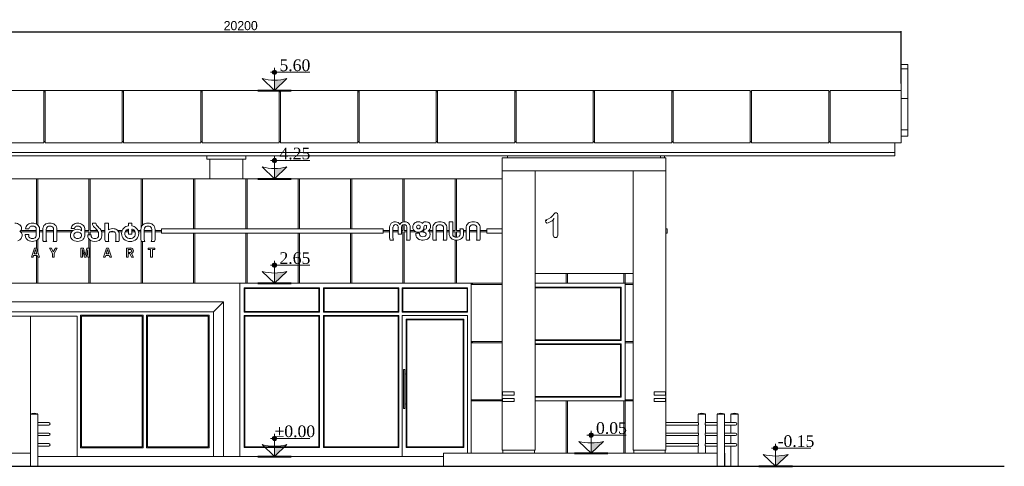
# Model space of a CAD drawing. Header units: feet. Extents: x 1858128 to 2044707, y 4638096 to 4671392.
# Tile 13 of 18: x 1967624 to 1982678, y 4655096 to 4661929. Entities that reach past the tile are written whole.
import ezdxf

# ---------------------------------------------------------------- set-up
doc = ezdxf.new("R2010")
doc.units = ezdxf.units.FT
doc.header["$MEASUREMENT"] = 0
doc.header["$PDMODE"] = 98
doc.header["$PDSIZE"] = 0.3
doc.dimstyles.new('ISO-25', dxfattribs={"dimscale": 7, "dimtxt": 20, "dimasz": 2.5, "dimexe": 1.25, "dimexo": 0.625, "dimgap": 3, "dimtad": 1, "dimdec": 0, "dimtxsty": 'Standard', "dimcen": 2.5, "dimadec": 0, "dimazin": 0, "dimtfac": 1, "dimtdec": 0, "dimtmove": 0, "dimatfit": 3, "dimfxl": 1.25, "dimarcsym": 0})

# ---------------------------------------------------------------- blocks, each defined once
blk = doc.blocks.new('*D5579')
at = {"color": 0, "lineweight": -2, "transparency": 16777216}
for p, q in [((1960903, 4660950), (1960903, 4661754)), ((1960920, 4661745), (1981085, 4661745)), ((1981103, 4660950), (1981103, 4661754))]:
    blk.add_line(p, q, dxfattribs=at)
at = {"color": 0, "lineweight": 0, "transparency": 16777216}
for points in [[(1960920, 4661748), (1960920, 4661742), (1960903, 4661745)], [(1981085, 4661748), (1981085, 4661742), (1981103, 4661745)]]:
    blk.add_solid(points, dxfattribs=at)
at = {"layer": 'Defpoints', "color": 0, "lineweight": 0, "transparency": 16777216}
for p in [(1981103, 4661745), (1960903, 4660946), (1981103, 4660946)]:
    blk.add_point(p, dxfattribs=at)
at = {"color": 0, "lineweight": 5, "transparency": 16777216, "insert": (1971003, 4661837), "char_height": 140, "attachment_point": 5}
blk.add_mtext('20200', dxfattribs=at)
blk = doc.blocks.new('A$Ced44f8aa')
at = {"color": 0, "linetype": 'Continuous', "lineweight": 0, "extrusion": (0, 1, 0)}
for p, q in [((-24484, -416), (-24384, -416)), ((-24484, -485), (-24384, -485)), ((-38774, -816), (-37594, -816)), ((-37594, -1616), (-37594, -816)), ((-37574, -816), (-37594, -816)), ((-37594, -836), (-37574, -836)), ((-37574, -816), (-36394, -816)), ((-37574, -816), (-37574, -1616)), ((-36394, -1616), (-36394, -816)), ((-36374, -816), (-36394, -816)), ((-36394, -836), (-36374, -836)), ((-36374, -816), (-35194, -816)), ((-36374, -816), (-36374, -1616)), ((-35194, -1616), (-35194, -816)), ((-35174, -816), (-35194, -816)), ((-35194, -836), (-35174, -836)), ((-33994, -816), (-35174, -816)), ((-35174, -816), (-35174, -1616)), ((-33994, -816), (-33994, -1616)), ((-33994, -816), (-33974, -816)), ((-33974, -836), (-33994, -836)), ((-32794, -816), (-33974, -816)), ((-33974, -1616), (-33974, -816)), ((-32794, -816), (-32794, -1616)), ((-32794, -816), (-32774, -816)), ((-32774, -836), (-32794, -836)), ((-31594, -816), (-32774, -816)), ((-32774, -1616), (-32774, -816)), ((-31594, -816), (-31594, -1616)), ((-31594, -816), (-31574, -816)), ((-31574, -836), (-31594, -836)), ((-30394, -816), (-31574, -816)), ((-31574, -1616), (-31574, -816)), ((-30394, -816), (-30394, -1616)), ((-30394, -816), (-30374, -816)), ((-30374, -836), (-30394, -836)), ((-29194, -816), (-30374, -816)), ((-30374, -1616), (-30374, -816)), ((-29194, -816), (-29194, -1616)), ((-29194, -816), (-29174, -816)), ((-29174, -836), (-29194, -836)), ((-27994, -816), (-29174, -816)), ((-29174, -1616), (-29174, -816)), ((-27994, -816), (-27994, -1616)), ((-27994, -816), (-27974, -816)), ((-27974, -836), (-27994, -836)), ((-26794, -816), (-27974, -816)), ((-27974, -1616), (-27974, -816)), ((-26794, -816), (-26794, -1616)), ((-26774, -836), (-26794, -836)), ((-25594, -816), (-26774, -816)), ((-26774, -1616), (-26774, -816)), ((-25594, -816), (-25594, -1616)), ((-25574, -836), (-25594, -836)), ((-25574, -1616), (-25574, -816)), ((-24484, -816), (-25574, -816)), ((-24484, -816), (-24484, -1616)), ((-24484, -936), (-24384, -936)), ((-24484, -1416), (-24384, -1416)), ((-37594, -1616), (-38774, -1616)), ((-37574, -1596), (-37594, -1596)), ((-36394, -1616), (-37574, -1616)), ((-36374, -1596), (-36394, -1596)), ((-35194, -1616), (-36374, -1616)), ((-35174, -1596), (-35194, -1596)), ((-33994, -1616), (-35174, -1616)), ((-33994, -1596), (-33974, -1596)), ((-33974, -1616), (-32794, -1616)), ((-32794, -1596), (-32774, -1596)), ((-32774, -1616), (-31594, -1616)), ((-31594, -1596), (-31574, -1596)), ((-31574, -1616), (-30394, -1616)), ((-30394, -1596), (-30374, -1596)), ((-30374, -1616), (-29194, -1616)), ((-29194, -1596), (-29174, -1596)), ((-29174, -1616), (-27994, -1616)), ((-27994, -1596), (-27974, -1596)), ((-27974, -1616), (-26794, -1616)), ((-26794, -1596), (-26774, -1596)), ((-26774, -1616), (-25594, -1616)), ((-25594, -1596), (-25574, -1596)), ((-25574, -1616), (-24484, -1616)), ((-24584, -1766), (-24584, -1616)), ((-24484, -1516), (-24384, -1516)), ((-24484, -1516), (-24384, -1516)), ((-44584, -1766), (-24584, -1766)), ((-24584, -1766), (-44584, -1766)), ((-24584, -1766), (-24584, -1816)), ((-44584, -1816), (-24584, -1816)), ((-35104, -1866), (-35104, -1816)), ((-35104, -1866), (-34504, -1866)), ((-35054, -2166), (-35054, -1866)), ((-34554, -2166), (-34554, -1866)), ((-34504, -1866), (-34504, -1816)), ((-30584, -1846), (-30584, -2046)), ((-30584, -1846), (-28084, -1846)), ((-30504, -1846), (-30504, -1816)), ((-28164, -1846), (-28164, -1816)), ((-28104, -1846), (-28104, -1816)), ((-28084, -1846), (-28084, -2046)), ((-30584, -2046), (-30584, -2466)), ((-30584, -2046), (-28084, -2046)), ((-30084, -2466), (-30084, -2046)), ((-28584, -2046), (-28584, -2466)), ((-28084, -2466), (-28084, -2046)), ((-38487, -2166), (-37707, -2166)), ((-37707, -2166), (-37687, -2166)), ((-37707, -2860), (-37707, -2166)), ((-37687, -2166), (-36907, -2166)), ((-37687, -2166), (-37687, -2873)), ((-36907, -2166), (-36887, -2166)), ((-36907, -2956), (-36907, -2166)), ((-36887, -2166), (-36107, -2166)), ((-36887, -2166), (-36887, -2956)), ((-36107, -2166), (-36087, -2166)), ((-36107, -2917), (-36107, -2166)), ((-36087, -2166), (-35307, -2166)), ((-36087, -2166), (-36087, -2878)), ((-35307, -2166), (-35287, -2166)), ((-35307, -2931), (-35307, -2166)), ((-35287, -2166), (-34507, -2166)), ((-35287, -2166), (-35287, -2931)), ((-34507, -2166), (-34487, -2166)), ((-34507, -2931), (-34507, -2166)), ((-34487, -2166), (-33707, -2166)), ((-34487, -2166), (-34487, -2931)), ((-33707, -2166), (-33687, -2166)), ((-33707, -2931), (-33707, -2166)), ((-33687, -2166), (-32907, -2166)), ((-33687, -2166), (-33687, -2931)), ((-32907, -2166), (-32887, -2166)), ((-32907, -2931), (-32907, -2166)), ((-32887, -2166), (-32107, -2166)), ((-32887, -2166), (-32887, -2931)), ((-32107, -2166), (-32087, -2166)), ((-32107, -2829), (-32107, -2166)), ((-32087, -2166), (-31307, -2166)), ((-32087, -2166), (-32087, -2825)), ((-31307, -2166), (-31287, -2166)), ((-31307, -2956), (-31307, -2166)), ((-31287, -2166), (-30584, -2166)), ((-31287, -2166), (-31287, -2956)), ((-30584, -2466), (-30584, -3616)), ((-30084, -3616), (-30084, -2466)), ((-28584, -2466), (-28584, -3616)), ((-28084, -2466), (-28084, -3616)), ((-36799, -2846), (-36850, -2846)), ((-36607, -2846), (-36659, -2846)), ((-36659, -2846), (-36659, -3094)), ((-36607, -2949), (-36607, -2846)), ((-36250, -2846), (-36301, -2846)), ((-36301, -2846), (-36301, -2889)), ((-36250, -2889), (-36250, -2846)), ((-31343, -2825), (-31395, -2825)), ((-31395, -2825), (-31395, -3020)), ((-31343, -3016), (-31343, -2825)), ((-29805, -2794), (-29805, -3031)), ((-29735, -3031), (-29735, -2718)), ((-37710, -2976), (-37957, -2976)), ((-37943, -2956), (-37710, -2956)), ((-37873, -2931), (-37873, -2934)), ((-37873, -2934), (-37822, -2934)), ((-37822, -2934), (-37822, -2931)), ((-37710, -2931), (-37710, -3039)), ((-37659, -3039), (-37659, -2930)), ((-37659, -2956), (-37610, -2956)), ((-37610, -2976), (-37659, -2976)), ((-37610, -2941), (-37610, -3094)), ((-37558, -3095), (-37558, -2941)), ((-37558, -2956), (-37444, -2956)), ((-37444, -2976), (-37558, -2976)), ((-37444, -2941), (-37444, -3095)), ((-37393, -3094), (-37393, -2941)), ((-37393, -2956), (-37143, -2956)), ((-37167, -2976), (-37393, -2976)), ((-37175, -2923), (-37175, -2926)), ((-37175, -2926), (-37124, -2926)), ((-37124, -2926), (-37124, -2923)), ((-37025, -2956), (-37020, -2956)), ((-37020, -2931), (-37020, -2961)), ((-36969, -3039), (-36969, -2930)), ((-36969, -2956), (-36907, -2956)), ((-36907, -2976), (-36969, -2976)), ((-36907, -3022), (-36907, -2976)), ((-36887, -2956), (-36776, -2956)), ((-36887, -2976), (-36887, -3022)), ((-36764, -2976), (-36887, -2976)), ((-36758, -3002), (-36758, -3033)), ((-36719, -2956), (-36659, -2956)), ((-36659, -2976), (-36711, -2976)), ((-36707, -3039), (-36707, -2997)), ((-36523, -2976), (-36577, -2976)), ((-36468, -2956), (-36394, -2956)), ((-36402, -2976), (-36452, -2976)), ((-36301, -2976), (-36351, -2976)), ((-36338, -2956), (-36301, -2956)), ((-36301, -2935), (-36301, -3015)), ((-36250, -3015), (-36250, -2935)), ((-36250, -2956), (-36211, -2956)), ((-36200, -2976), (-36250, -2976)), ((-36155, -2956), (-36109, -2956)), ((-36109, -2976), (-36148, -2976)), ((-36109, -2941), (-36109, -3094)), ((-36058, -3095), (-36058, -2941)), ((-36058, -2956), (-35944, -2956)), ((-35944, -2976), (-36058, -2976)), ((-35944, -2941), (-35944, -3095)), ((-35893, -3094), (-35893, -2941)), ((-35893, -2956), (-35793, -2956)), ((-35793, -2976), (-35893, -2976)), ((-32407, -2931), (-35793, -2931)), ((-35793, -3001), (-35793, -2931)), ((-35793, -3001), (-32407, -3001)), ((-35307, -3766), (-35307, -3001)), ((-35287, -3001), (-35287, -3766)), ((-34507, -3766), (-34507, -3001)), ((-34487, -3001), (-34487, -3766)), ((-33707, -3766), (-33707, -3001)), ((-33687, -3001), (-33687, -3766)), ((-32907, -3766), (-32907, -3001)), ((-32887, -3001), (-32887, -3766)), ((-32407, -2931), (-32407, -3001)), ((-32407, -2956), (-32307, -2956)), ((-32307, -2976), (-32407, -2976)), ((-32307, -2907), (-32307, -3073)), ((-32256, -3074), (-32256, -2907)), ((-32256, -2956), (-32174, -2956)), ((-32174, -2976), (-32256, -2976)), ((-32174, -2907), (-32174, -3015)), ((-32125, -3015), (-32125, -2907)), ((-32125, -2956), (-32107, -2956)), ((-32107, -2976), (-32125, -2976)), ((-32107, -2956), (-32107, -2874)), ((-32107, -3766), (-32107, -2976)), ((-32087, -2868), (-32087, -2956)), ((-32087, -2956), (-32043, -2956)), ((-32087, -2976), (-32087, -3766)), ((-32043, -2976), (-32087, -2976)), ((-32043, -2907), (-32043, -3074)), ((-31992, -3073), (-31992, -2907)), ((-31992, -2956), (-31936, -2956)), ((-31910, -2976), (-31992, -2976)), ((-31908, -2998), (-31908, -3005)), ((-31848, -2998), (-31908, -2998)), ((-31848, -3013), (-31848, -2998)), ((-31785, -2976), (-31826, -2976)), ((-31801, -2956), (-31785, -2956)), ((-31785, -2940), (-31785, -2986)), ((-31770, -2940), (-31785, -2940)), ((-31785, -2986), (-31773, -2986)), ((-31706, -2956), (-31648, -2956)), ((-31648, -2976), (-31701, -2976)), ((-31648, -2920), (-31648, -3073)), ((-31597, -3074), (-31597, -2920)), ((-31597, -2956), (-31483, -2956)), ((-31483, -2976), (-31597, -2976)), ((-31483, -2920), (-31483, -3074)), ((-31432, -3073), (-31432, -2920)), ((-31432, -2956), (-31395, -2956)), ((-31395, -2976), (-31432, -2976)), ((-31343, -2956), (-31307, -2956)), ((-31307, -2976), (-31343, -2976)), ((-31307, -3059), (-31307, -2976)), ((-31287, -2956), (-31229, -2956)), ((-31287, -2976), (-31287, -3061)), ((-31228, -2976), (-31287, -2976)), ((-31185, -2934), (-31235, -2934)), ((-31228, -2966), (-31228, -3016)), ((-31178, -2956), (-31138, -2956)), ((-31178, -3016), (-31178, -2966)), ((-31138, -2976), (-31178, -2976)), ((-31138, -2920), (-31138, -3073)), ((-31086, -3074), (-31086, -2920)), ((-31086, -2956), (-30972, -2956)), ((-30972, -2976), (-31086, -2976)), ((-30972, -2920), (-30972, -3074)), ((-30921, -3073), (-30921, -2920)), ((-30921, -2956), (-30821, -2956)), ((-30821, -2976), (-30921, -2976)), ((-30821, -2931), (-30821, -3001)), ((-30821, -2931), (-30584, -2931)), ((-30584, -3001), (-30821, -3001)), ((-28084, -2931), (-28064, -2931)), ((-28064, -3001), (-28084, -3001)), ((-28064, -3001), (-28064, -2931)), ((-37927, -3039), (-37927, -3022)), ((-37825, -3021), (-37877, -3021)), ((-37877, -3021), (-37877, -3039)), ((-37825, -3039), (-37825, -3021)), ((-37707, -3226), (-37707, -3110)), ((-37687, -3095), (-37687, -3285)), ((-37602, -3126), (-37551, -3126)), ((-37452, -3126), (-37401, -3126)), ((-37186, -3025), (-37186, -3039)), ((-37135, -3039), (-37135, -3025)), ((-37020, -3025), (-37020, -3039)), ((-36923, -3022), (-36923, -3039)), ((-36872, -3022), (-36923, -3022)), ((-36907, -3226), (-36907, -3086)), ((-36887, -3105), (-36887, -3766)), ((-36872, -3033), (-36872, -3022)), ((-36651, -3126), (-36599, -3126)), ((-36607, -3095), (-36607, -3021)), ((-36499, -3126), (-36448, -3126)), ((-36492, -3021), (-36492, -3095)), ((-36442, -3095), (-36442, -3015)), ((-36301, -3015), (-36250, -3015)), ((-36107, -3766), (-36107, -3112)), ((-36101, -3126), (-36050, -3126)), ((-36087, -3126), (-36087, -3766)), ((-35952, -3126), (-35901, -3126)), ((-32299, -3105), (-32248, -3105)), ((-32174, -3015), (-32125, -3015)), ((-32051, -3105), (-32000, -3105)), ((-31640, -3105), (-31589, -3105)), ((-31491, -3105), (-31440, -3105)), ((-31307, -3766), (-31307, -3104)), ((-31287, -3105), (-31287, -3766)), ((-31130, -3105), (-31079, -3105)), ((-30980, -3105), (-30929, -3105)), ((-37739, -3226), (-37785, -3366)), ((-37722, -3250), (-37743, -3316)), ((-37706, -3226), (-37739, -3226)), ((-37702, -3316), (-37722, -3250)), ((-37707, -3316), (-37707, -3302)), ((-37660, -3366), (-37706, -3226)), ((-37479, -3226), (-37508, -3226)), ((-37508, -3226), (-37460, -3311)), ((-37449, -3283), (-37479, -3226)), ((-37460, -3311), (-37460, -3366)), ((-37418, -3226), (-37449, -3283)), ((-37437, -3311), (-37390, -3226)), ((-37437, -3366), (-37437, -3311)), ((-37390, -3226), (-37418, -3226)), ((-36987, -3226), (-37027, -3226)), ((-37027, -3226), (-37027, -3366)), ((-37001, -3366), (-37001, -3250)), ((-37001, -3250), (-36974, -3366)), ((-36961, -3340), (-36987, -3226)), ((-36935, -3226), (-36961, -3340)), ((-36948, -3366), (-36921, -3250)), ((-36895, -3226), (-36935, -3226)), ((-36921, -3250), (-36921, -3366)), ((-36895, -3366), (-36895, -3226)), ((-36637, -3226), (-36684, -3366)), ((-36641, -3316), (-36621, -3250)), ((-36605, -3226), (-36637, -3226)), ((-36621, -3250), (-36601, -3316)), ((-36558, -3366), (-36605, -3226)), ((-36265, -3226), (-36331, -3226)), ((-36331, -3226), (-36331, -3366)), ((-36305, -3250), (-36305, -3292)), ((-36305, -3366), (-36305, -3312)), ((-36305, -3312), (-36280, -3312)), ((-36280, -3312), (-36252, -3366)), ((-36221, -3366), (-36254, -3309)), ((-35895, -3226), (-36000, -3226)), ((-36000, -3226), (-36000, -3250)), ((-36000, -3250), (-35961, -3250)), ((-35961, -3250), (-35961, -3366)), ((-35934, -3250), (-35895, -3250)), ((-35934, -3366), (-35934, -3250)), ((-35895, -3250), (-35895, -3226)), ((-37785, -3366), (-37758, -3366)), ((-37758, -3366), (-37750, -3340)), ((-37750, -3340), (-37695, -3340)), ((-37743, -3316), (-37702, -3316)), ((-37707, -3766), (-37707, -3340)), ((-37695, -3340), (-37687, -3366)), ((-37687, -3366), (-37660, -3366)), ((-37687, -3366), (-37687, -3766)), ((-37460, -3366), (-37437, -3366)), ((-37027, -3366), (-37001, -3366)), ((-36974, -3366), (-36948, -3366)), ((-36921, -3366), (-36895, -3366)), ((-36907, -3766), (-36907, -3366)), ((-36684, -3366), (-36656, -3366)), ((-36656, -3366), (-36648, -3340)), ((-36648, -3340), (-36594, -3340)), ((-36601, -3316), (-36641, -3316)), ((-36594, -3340), (-36586, -3366)), ((-36586, -3366), (-36558, -3366)), ((-36331, -3366), (-36305, -3366)), ((-36252, -3366), (-36221, -3366)), ((-35961, -3366), (-35934, -3366)), ((-30584, -3466), (-30584, -5426)), ((-30084, -6316), (-30084, -3466)), ((-28584, -3466), (-28584, -6316)), ((-28084, -3466), (-28084, -5426)), ((-30084, -3616), (-28584, -3616)), ((-29607, -3766), (-29607, -3616)), ((-29587, -3616), (-29587, -3766)), ((-28727, -3766), (-28727, -3616)), ((-28707, -3616), (-28707, -3766)), ((-38487, -3766), (-37707, -3766)), ((-37687, -3766), (-37707, -3766)), ((-37687, -3766), (-36907, -3766)), ((-36887, -3766), (-36907, -3766)), ((-36887, -3766), (-36107, -3766)), ((-36087, -3766), (-36107, -3766)), ((-36087, -3766), (-35307, -3766)), ((-35287, -3766), (-35307, -3766)), ((-35287, -3766), (-34507, -3766)), ((-34599, -6416), (-34599, -3766)), ((-34529, -3836), (-34529, -4206)), ((-33377, -3836), (-34529, -3836)), ((-34519, -4196), (-34519, -3846)), ((-34519, -3846), (-33387, -3846)), ((-34487, -3766), (-34507, -3766)), ((-34487, -3766), (-33707, -3766)), ((-33687, -3766), (-33707, -3766)), ((-33687, -3766), (-32907, -3766)), ((-33387, -3846), (-33387, -4196)), ((-33377, -4206), (-33377, -3836)), ((-32164, -3836), (-33317, -3836)), ((-33317, -3836), (-33317, -4206)), ((-33307, -3846), (-32174, -3846)), ((-33307, -4196), (-33307, -3846)), ((-32887, -3766), (-32907, -3766)), ((-32887, -3766), (-32107, -3766)), ((-32174, -3846), (-32174, -4196)), ((-32164, -4206), (-32164, -3836)), ((-31114, -3836), (-32114, -3836)), ((-32114, -3836), (-32114, -4206)), ((-32087, -3766), (-32107, -3766)), ((-32104, -4196), (-32104, -3846)), ((-32104, -3846), (-31124, -3846)), ((-32087, -3766), (-31307, -3766)), ((-31287, -3766), (-31307, -3766)), ((-31287, -3766), (-30584, -3766)), ((-31124, -3846), (-31124, -4196)), ((-31114, -4206), (-31114, -3836)), ((-31059, -3786), (-31059, -3766)), ((-30584, -3786), (-31059, -3786)), ((-31059, -3786), (-31059, -4656)), ((-31044, -3766), (-31044, -3786)), ((-31039, -3766), (-31039, -3786)), ((-30084, -3766), (-29607, -3766)), ((-30084, -3826), (-28767, -3826)), ((-28777, -3836), (-30084, -3836)), ((-29587, -3766), (-29607, -3766)), ((-29587, -3766), (-28727, -3766)), ((-28777, -4631), (-28777, -3836)), ((-28767, -3826), (-28767, -4641)), ((-28707, -3766), (-28727, -3766)), ((-28707, -3766), (-28584, -3766)), ((-28707, -3786), (-28707, -3766)), ((-28584, -3786), (-28707, -3786)), ((-28707, -3786), (-28707, -4656)), ((-38584, -4051), (-34849, -4051)), ((-34849, -4051), (-34999, -4201)), ((-34849, -6416), (-34849, -4051)), ((-38584, -4201), (-34999, -4201)), ((-34999, -6416), (-34999, -4201)), ((-34529, -4206), (-33377, -4206)), ((-33387, -4196), (-34519, -4196)), ((-33317, -4206), (-32164, -4206)), ((-32174, -4196), (-33307, -4196)), ((-32114, -4206), (-31114, -4206)), ((-31124, -4196), (-32104, -4196)), ((-38514, -4266), (-37084, -4266)), ((-37799, -6366), (-37799, -4266)), ((-37799, -4266), (-37799, -6366)), ((-37084, -6416), (-37084, -4266)), ((-37034, -4251), (-37034, -6281)), ((-36074, -4251), (-37034, -4251)), ((-37019, -6266), (-37019, -4266)), ((-37019, -4266), (-36089, -4266)), ((-36089, -6266), (-36089, -4266)), ((-36074, -6281), (-36074, -4251)), ((-36024, -6281), (-36024, -4251)), ((-35064, -4251), (-36024, -4251)), ((-36009, -6266), (-36009, -4266)), ((-36009, -4266), (-35079, -4266)), ((-35079, -6266), (-35079, -4266)), ((-35064, -6281), (-35064, -4251)), ((-33377, -4256), (-34529, -4256)), ((-34529, -4256), (-34529, -6276)), ((-34519, -4266), (-33387, -4266)), ((-34519, -6266), (-34519, -4266)), ((-33387, -4266), (-33387, -6266)), ((-33377, -6276), (-33377, -4256)), ((-32164, -4256), (-33317, -4256)), ((-33317, -4256), (-33317, -6276)), ((-33307, -6266), (-33307, -4266)), ((-33307, -4266), (-32174, -4266)), ((-32174, -4266), (-32174, -6266)), ((-32164, -6276), (-32164, -4256)), ((-31114, -4256), (-32114, -4256)), ((-32114, -4256), (-32114, -6416)), ((-31174, -4316), (-32054, -4316)), ((-32054, -4316), (-32054, -6276)), ((-32044, -6266), (-32044, -4326)), ((-32044, -4326), (-31184, -4326)), ((-31184, -4326), (-31184, -6266)), ((-31174, -6276), (-31174, -4316)), ((-31114, -4256), (-31114, -6366)), ((-31059, -4676), (-31059, -4656)), ((-31059, -4656), (-30584, -4656)), ((-31044, -4656), (-31044, -4676)), ((-31039, -4676), (-31039, -4656)), ((-30084, -4631), (-28777, -4631)), ((-28767, -4641), (-30084, -4641)), ((-28707, -4656), (-28584, -4656)), ((-28707, -4676), (-28707, -4656)), ((-30584, -4676), (-31059, -4676)), ((-31059, -4676), (-31059, -5546)), ((-30084, -4691), (-28767, -4691)), ((-28777, -4701), (-30084, -4701)), ((-28777, -5496), (-28777, -4701)), ((-28767, -4691), (-28767, -5506)), ((-28584, -4676), (-28707, -4676)), ((-28707, -4676), (-28707, -5546)), ((-32094, -5083), (-32094, -5682)), ((-32075, -5082), (-32093, -5082)), ((-32074, -5083), (-32074, -5682)), ((-31059, -5566), (-31059, -5546)), ((-31059, -5546), (-30584, -5546)), ((-30584, -5566), (-31059, -5566)), ((-31059, -5566), (-31059, -6366)), ((-31044, -5546), (-31044, -5566)), ((-31039, -5566), (-31039, -5546)), ((-30584, -5426), (-30404, -5426)), ((-30584, -5476), (-30584, -5426)), ((-30404, -5476), (-30584, -5476)), ((-30584, -5476), (-30584, -5526)), ((-30584, -5526), (-30404, -5526)), ((-30584, -5576), (-30584, -5526)), ((-30579, -5426), (-30579, -5476)), ((-30579, -5526), (-30579, -5576)), ((-30404, -5476), (-30404, -5426)), ((-30404, -5526), (-30404, -5576)), ((-30084, -5496), (-28777, -5496)), ((-28767, -5506), (-30084, -5506)), ((-29607, -5566), (-30084, -5566)), ((-29607, -6366), (-29607, -5566)), ((-29607, -5566), (-29587, -5566)), ((-29587, -5566), (-29587, -6366)), ((-28727, -5566), (-29587, -5566)), ((-28727, -6366), (-28727, -5566)), ((-28727, -5566), (-28707, -5566)), ((-28707, -5546), (-28584, -5546)), ((-28707, -5566), (-28707, -5546)), ((-28584, -5566), (-28707, -5566)), ((-28707, -5566), (-28707, -6366)), ((-28264, -5476), (-28264, -5426)), ((-28264, -5426), (-28084, -5426)), ((-28084, -5476), (-28264, -5476)), ((-28264, -5576), (-28264, -5526)), ((-28264, -5526), (-28084, -5526)), ((-28089, -5426), (-28089, -5476)), ((-28089, -5526), (-28089, -5576)), ((-28084, -5426), (-28084, -5476)), ((-28084, -5476), (-28084, -5526)), ((-28084, -5526), (-28084, -5576)), ((-32075, -5682), (-32093, -5682)), ((-30404, -5576), (-30584, -5576)), ((-30584, -5576), (-30584, -6316)), ((-28084, -5576), (-28264, -5576)), ((-28084, -5576), (-28084, -6316)), ((-37798, -5763), (-37688, -5763)), ((-37798, -5763), (-37798, -5764)), ((-37798, -5764), (-37688, -5764)), ((-37798, -5766), (-37782, -5766)), ((-37798, -5766), (-37798, -6561)), ((-37795, -5764), (-37795, -5766)), ((-37782, -5766), (-37688, -5766)), ((-37691, -5764), (-37691, -5766)), ((-37688, -5763), (-37688, -5764)), ((-37688, -5766), (-37688, -6561)), ((-27589, -5763), (-27479, -5763)), ((-27589, -5763), (-27589, -5764)), ((-27589, -5764), (-27479, -5764)), ((-27573, -5766), (-27589, -5766)), ((-27589, -5766), (-27589, -5896)), ((-27586, -5764), (-27586, -5766)), ((-27479, -5766), (-27573, -5766)), ((-27482, -5764), (-27482, -5766)), ((-27479, -5763), (-27479, -5764)), ((-27479, -5766), (-27479, -5896)), ((-27298, -5763), (-27188, -5763)), ((-27298, -5763), (-27298, -5764)), ((-27298, -5764), (-27188, -5764)), ((-27298, -5766), (-27282, -5766)), ((-27298, -5766), (-27298, -6561)), ((-27295, -5764), (-27295, -5766)), ((-27282, -5766), (-27188, -5766)), ((-27191, -5764), (-27191, -5766)), ((-27188, -5763), (-27188, -5764)), ((-27188, -5766), (-27188, -6561)), ((-27034, -5763), (-27089, -5763)), ((-27089, -5764), (-27089, -5763)), ((-27034, -5764), (-27089, -5764)), ((-27089, -5766), (-26979, -5766)), ((-27089, -5896), (-27089, -5766)), ((-27086, -5766), (-27086, -5764)), ((-26979, -5763), (-27034, -5763)), ((-26979, -5764), (-27034, -5764)), ((-26982, -5766), (-26982, -5764)), ((-26979, -5764), (-26979, -5763)), ((-26979, -6561), (-26979, -5766)), ((-37519, -5896), (-37688, -5896)), ((-37688, -5936), (-37519, -5936)), ((-27589, -5896), (-28084, -5896)), ((-27589, -5936), (-28084, -5936)), ((-27589, -5936), (-27589, -6056)), ((-27298, -5896), (-27479, -5896)), ((-27479, -5935), (-27479, -6056)), ((-27479, -5936), (-27298, -5936)), ((-27019, -5896), (-27188, -5896)), ((-27188, -5936), (-27019, -5936)), ((-27089, -6056), (-27089, -5936)), ((-37519, -6056), (-37688, -6056)), ((-37688, -6096), (-37519, -6096)), ((-27589, -6056), (-28084, -6056)), ((-27589, -6096), (-28084, -6096)), ((-27589, -6096), (-27589, -6216)), ((-27298, -6056), (-27479, -6056)), ((-27479, -6095), (-27479, -6216)), ((-27479, -6096), (-27298, -6096)), ((-27019, -6056), (-27188, -6056)), ((-27188, -6096), (-27019, -6096)), ((-27089, -6216), (-27089, -6096)), ((-37519, -6216), (-37688, -6216)), ((-37688, -6256), (-37519, -6256)), ((-37034, -6281), (-36074, -6281)), ((-36089, -6266), (-37019, -6266)), ((-36024, -6281), (-35064, -6281)), ((-35079, -6266), (-36009, -6266)), ((-34529, -6276), (-33377, -6276)), ((-33387, -6266), (-34519, -6266)), ((-33317, -6276), (-32164, -6276)), ((-32174, -6266), (-33307, -6266)), ((-32054, -6276), (-31174, -6276)), ((-31184, -6266), (-32044, -6266)), ((-30584, -6316), (-30084, -6316)), ((-30574, -6366), (-30574, -6316)), ((-30094, -6366), (-30094, -6316)), ((-28584, -6316), (-28084, -6316)), ((-28574, -6366), (-28574, -6316)), ((-28094, -6366), (-28094, -6316)), ((-27589, -6216), (-28084, -6216)), ((-27589, -6256), (-28084, -6256)), ((-27589, -6256), (-27589, -6366)), ((-27298, -6216), (-27479, -6216)), ((-27479, -6255), (-27479, -6366)), ((-27479, -6256), (-27298, -6256)), ((-27019, -6216), (-27188, -6216)), ((-27188, -6256), (-27019, -6256)), ((-27089, -6561), (-27089, -6256)), ((-37798, -6366), (-38284, -6366)), ((-37684, -6366), (-37688, -6366)), ((-37684, -6561), (-37684, -6366)), ((-37684, -6416), (-31484, -6416)), ((-30884, -6366), (-31484, -6366)), ((-31484, -6566), (-31484, -6366)), ((-30884, -6366), (-27784, -6366)), ((-27298, -6366), (-27784, -6366)), ((-27184, -6366), (-27188, -6366)), ((-27184, -6561), (-27184, -6366)), ((-37638, -6561), (-37848, -6561)), ((-37848, -6566), (-37848, -6561)), ((-37638, -6566), (-37638, -6561)), ((-27138, -6561), (-27348, -6561)), ((-27348, -6566), (-27348, -6561)), ((-27138, -6566), (-27138, -6561)), ((-27138, -6561), (-26929, -6561)), ((-26929, -6561), (-26929, -6566))]:
    blk.add_line(p, q, dxfattribs=at)
at = {"color": 0, "linetype": 'Continuous', "lineweight": 30, "extrusion": (0, 1, 0)}
blk.add_line((-22909, -6566), (-46259, -6566), dxfattribs=at)
at = {"color": 0, "linetype": 'Continuous', "lineweight": 0}
blk.add_lwpolyline([(-24384, -416), (-24484, -416), (-24484, -1516), (-24384, -1516)], close=True, dxfattribs=at)
at = {"color": 0, "linetype": 'Continuous', "lineweight": 0, "extrusion": (0, 0, -1)}
blk.add_circle((31867, -2904), 28.7, dxfattribs=at)
for centre, radius, start, end in [((30008, -2550), 264, 215, 248.647), ((36751, -2845), 48.2, 318.3959, 359.0027), ((37789, -2931), 33.6, 0, 48.5777), ((37769, -2953), 62.8, 48.5777, 90.8794), ((37766, -2961), 70.8, 88.074, 128.2173), ((37746, -2932), 35.8, 131.9819, 178.7567), ((37510, -2939), 48.6, 358.3168, 43.6773), ((37511, -2940), 48, 45.4377, 78.2024), ((37502, -2992), 101, 79.19, 90.4648), ((37501, -2992), 101, 89.5352, 100.81), ((37492, -2940), 48, 101.7976, 134.5623), ((37493, -2939), 48.6, 136.3227, 181.6832), ((37098, -3026), 36.9, 1.0711, 59.3577), ((37090, -2927), 33.6, 7.1748, 41.0625), ((37088, -3034), 49.4, 54.2411, 82.5529), ((37080, -2940), 50.1, 43.6695, 94.6971), ((37079, -3075), 91.1, 80.006, 99.994), ((37075, -2957), 67.6, 89.977, 129.3761), ((37069, -3043), 58.1, 96.4309, 122.7861), ((37054, -3024), 33.6, 117.7856, 182.2697), ((37052, -2931), 32.3, 127.3788, 180.4168), ((35639, -1849), 1541, 315.6071, 318.1715), ((36846, -3011), 88.7, 134.8879, 174.3791), ((36559, -3021), 48.1, 0, 57.3692), ((36550, -3035), 65.3, 57.3692, 122.6308), ((36541, -3022), 49.4, 122.6308, 178.7846), ((36287, -3002), 68.6, 356.8509, 42.5086), ((36275, -3004), 81, 320.5048, 359.0943), ((36291, -2997), 62.7, 41.6147, 80.688), ((36267, -3015), 81.8, 102.3003, 132.5188), ((36270, -3003), 75, 140.3685, 181.598), ((36276, -3006), 80.8, 178.8225, 217.1405), ((36009, -2939), 48.6, 358.3168, 43.6773), ((36011, -2940), 48, 45.4377, 78.2024), ((36002, -2992), 101, 79.19, 90.4648), ((36000, -2992), 101, 89.5352, 100.81), ((35991, -2940), 48, 101.7976, 134.5623), ((35993, -2939), 48.6, 136.3227, 181.6832), ((32219, -2906), 36.2, 358.5552, 66.081), ((32214, -2917), 48.5, 66.081, 113.919), ((32211, -2906), 37.3, 116.1779, 180.7798), ((32087, -2906), 37.3, 359.2202, 63.8221), ((32084, -2917), 48.5, 66.081, 113.919), ((32079, -2906), 36.2, 113.919, 181.4448), ((31758, -2901), 24.7, 359.3409, 49.665), ((31759, -2899), 22.2, 49.665, 122.9775), ((31773, -3012), 25.8, 90, 169.17), ((31771, -2910), 30, 181.3111, 268.6889), ((31795, -3016), 47.8, 169.17, 190.83), ((31755, -2893), 14.8, 122.9775, 178.6889), ((32123, -2902), 382, 178.6889, 181.3111), ((31548, -2918), 48.6, 358.3168, 43.6773), ((31550, -2919), 48, 45.4377, 78.2024), ((31541, -2971), 101, 79.19, 90.4648), ((31539, -2971), 101, 89.5352, 100.81), ((31530, -2919), 48, 101.7976, 134.5623), ((31531, -2918), 48.6, 136.3227, 181.6832), ((31331, -2971), 103, 158.5962, 177.2164), ((31038, -2918), 48.6, 358.3168, 43.6773), ((31039, -2919), 48, 45.4377, 78.2024), ((31030, -2971), 101, 79.19, 90.4648), ((31029, -2971), 101, 89.5352, 100.81), ((31020, -2919), 48, 101.7976, 134.5623), ((31021, -2918), 48.6, 136.3227, 181.6832), ((37789, -3038), 36.9, 300.6423, 358.9289), ((37779, -3030), 49.4, 277.4471, 305.7589), ((37769, -2989), 91.1, 260.006, 279.994), ((37760, -3021), 58.1, 237.2139, 263.5691), ((37744, -3040), 33.6, 177.7303, 242.2144), ((37495, -3095), 63.3, 330.9965, 0.0133), ((37508, -3095), 63.3, 179.9867, 209.0035), ((37098, -3038), 36.9, 300.6423, 358.9289), ((37088, -3030), 49.4, 277.4471, 305.7589), ((37079, -2989), 91.1, 260.006, 279.994), ((37069, -3021), 58.1, 237.2139, 263.5691), ((37054, -3040), 33.6, 177.7303, 242.2144), ((36811, -3030), 61, 327.2514, 357.2194), ((36834, -3044), 34, 288.0505, 327.2514), ((36815, -2987), 94.5, 251.9495, 288.0505), ((36797, -3042), 37.1, 215.1051, 251.9495), ((36810, -3033), 52.3, 180, 215.1051), ((36544, -3095), 63.3, 330.9965, 0.0133), ((36563, -3095), 71, 180, 205.6227), ((36276, -2998), 83.7, 268.4838, 316.6882), ((36274, -2994), 87.3, 224.0758, 270.0795), ((35995, -3095), 63.3, 330.9965, 0.0133), ((36007, -3095), 63.3, 179.9867, 209.0035), ((32192, -3074), 63.3, 330.9965, 0.0133), ((32106, -3074), 63.3, 179.9867, 209.0035), ((31808, -3013), 40.3, 307.927, 0.1959), ((31797, -2983), 71.1, 240.3333, 299.6667), ((31777, -3019), 29.1, 190.83, 240.3333), ((31534, -3074), 63.3, 330.9965, 0.0133), ((31546, -3074), 63.3, 179.9867, 209.0035), ((31301, -3016), 42, 310.9322, 359.9605), ((31293, -3004), 56.2, 280.2993, 309.7954), ((31287, -2959), 102, 260.8559, 279.1441), ((31279, -3003), 57.5, 231.0012, 261.0375), ((31275, -3012), 47.4, 183.9964, 227.4902), ((31023, -3074), 63.3, 330.9965, 0.0133), ((31036, -3074), 63.3, 179.9867, 209.0035), ((32093, -5083), 0.667, 0, 90), ((32075, -5083), 0.667, 90, 180), ((32084, -5149), 13.3, 360, 41.4096), ((32084, -5149), 13.3, 318.5904, 0), ((32084, -5149), 13.3, 138.5904, 221.4096), ((32093, -5682), 0.667, 270, 0), ((32075, -5682), 0.667, 180, 270), ((37743, -5939), 185, 72.7047, 107.2953), ((27534, -5939), 185, 72.7047, 107.2953), ((27243, -5939), 185, 72.7047, 107.2953), ((27034, -5939), 185, 72.7047, 107.2953), ((37519, -5916), 20, 90, 270), ((27019, -5916), 20, 90, 270), ((37519, -6076), 20, 90, 270), ((27019, -6076), 20, 90, 270), ((37519, -6236), 20, 90, 270), ((27019, -6236), 20, 90, 270)]:
    blk.add_arc(centre, radius, start, end, dxfattribs=at)
at = {"color": 0, "linetype": 'Continuous', "lineweight": 0}
for centre, radius, start, end in [((-29766, -2719), 30.6, 1.6041, 145), ((-38033, -2961), 115, 52.839, 91.6754), ((-37768, -2972), 127, 90.2522, 124.2627), ((-37768, -2980), 135, 56.7949, 90.2522), ((-37519, -2938), 90.7, 106.5035, 130.5704), ((-37502, -3018), 172, 89.8815, 104.4166), ((-37501, -3018), 172, 75.5834, 90.1185), ((-37484, -2938), 90.7, 49.4296, 73.4965), ((-37079, -2950), 104, 89.2956, 128.4558), ((-37077, -2980), 134, 55.8866, 90.4294), ((-36771, -2848), 79, 178.4099, 208.71), ((-36019, -2938), 90.7, 106.5035, 130.5704), ((-36001, -3018), 172, 89.8815, 104.4166), ((-36001, -3018), 172, 75.5834, 90.1185), ((-35984, -2938), 90.7, 49.4296, 73.4965), ((-32228, -2905), 78.8, 117.743, 181.4524), ((-32221, -2926), 101, 62.3417, 115.6282), ((-32199, -2883), 52.5, 20.1503, 62.3417), ((-32100, -2883), 52.5, 117.6583, 159.8497), ((-32078, -2926), 101, 64.3718, 117.6583), ((-32071, -2905), 78.8, 358.5476, 62.257), ((-31875, -2907), 79.7, 126.0263, 148.3455), ((-31871, -2912), 86.4, 102.5403, 126.0263), ((-31867, -2929), 104, 77.4597, 102.5403), ((-31859, -2890), 64.1, 39.4613, 77.4597), ((-31762, -2883), 57.9, 92.4207, 144.2168), ((-31758, -2970), 145, 78.0315, 92.4207), ((-31741, -2886), 58.6, 34.0996, 78.0315), ((-31764, -2896), 84.1, 329.1852, 30.8148), ((-31554, -2919), 93.6, 131.4001, 180.7368), ((-31557, -2917), 90.7, 106.5035, 130.5704), ((-31540, -2997), 172, 89.8815, 104.4166), ((-31539, -2997), 172, 75.5834, 90.1185), ((-31522, -2917), 90.7, 49.4296, 73.4965), ((-31525, -2919), 93.6, 359.2632, 48.5999), ((-31044, -2919), 93.6, 131.4001, 180.7368), ((-31047, -2917), 90.7, 106.5035, 130.5704), ((-31030, -2997), 172, 89.8815, 104.4166), ((-31029, -2997), 172, 75.5834, 90.1185), ((-31012, -2917), 90.7, 49.4296, 73.4965), ((-31015, -2919), 93.6, 359.2632, 48.5999), ((-29896, -2818), 27, 125.3832, 293.0118), ((-30011, -2547), 321, 293.0118, 309.8738), ((-38006, -2926), 71.2, 357.2908, 53.0387), ((-37986, -2928), 51.6, 298.4937, 358.6635), ((-37982, -3024), 54.9, 3.0184, 68.6406), ((-37796, -2932), 77.3, 123.8089, 179.2586), ((-37736, -2932), 77, 1.752, 56.7949), ((-37516, -2939), 93.6, 131.4001, 180.7368), ((-37487, -2939), 93.6, 359.2632, 48.5999), ((-37106, -3028), 80.5, 136.0395, 177.614), ((-37094, -2933), 81.4, 127.7801, 173.152), ((-37087, -3047), 107, 111.1082, 136.0395), ((-37082, -3048), 110, 66.9349, 113.0651), ((-37059, -2993), 50, 39.1359, 66.5787), ((-37048, -2933), 79.3, 2.3834, 54.144), ((-36772, -2849), 77.1, 208.9002, 223.5013), ((-35164, -1322), 2294, 223.5013, 225.1121), ((-36823, -3009), 117, 39.442, 44.3929), ((-36823, -3009), 117, 5.9324, 39.442), ((-36540, -3046), 118, 78.4462, 124.8217), ((-36536, -3028), 100, 48.0032, 78.4462), ((-36524, -3015), 81.7, 0, 48.0032), ((-36287, -3006), 118, 134.3667, 225.6333), ((-36289, -3004), 116, 95.9983, 134.3667), ((-36267, -3015), 128, 47.4812, 82.1579), ((-36260, -3007), 116, 314.3667, 47.4812), ((-36016, -2939), 93.6, 131.4001, 180.7368), ((-35987, -2939), 93.6, 359.2632, 48.5999), ((-31877, -2905), 77.4, 148.3455, 211.6545), ((-31875, -2904), 79.7, 211.6545, 258.6467), ((-31754, -3005), 154, 180, 193.3966), ((-31868, -2871), 113, 258.6467, 285.0338), ((-31857, -2913), 70.5, 285.0338, 312.3336), ((-31867, -2903), 84, 312.3336, 348.3617), ((-31867, -2903), 84, 348.3617, 0.6591), ((-31748, -2905), 65.7, 298.7209, 329.1852), ((-31741, -3009), 52.3, 18.7994, 62.4457), ((-31794, -3017), 105, 346.6826, 13.3174), ((-31249, -2966), 71.1, 0, 27.2667), ((-38032, -3008), 117, 291.1082, 314.4244), ((-38003, -3037), 76, 314.4244, 358.6642), ((-37796, -3036), 80.5, 182.386, 223.9605), ((-37777, -3017), 107, 223.9605, 248.8918), ((-37769, -2995), 130, 248.8918, 291.1082), ((-37764, -3008), 117, 291.1082, 314.4244), ((-37735, -3037), 76, 314.4244, 358.6642), ((-37534, -3092), 75.4, 181.6323, 206.5631), ((-37469, -3092), 75.4, 333.4369, 358.3677), ((-37106, -3036), 80.5, 182.386, 223.9605), ((-37087, -3017), 107, 223.9605, 248.8918), ((-37078, -2995), 130, 248.8918, 291.1082), ((-37073, -3008), 117, 291.1082, 314.4244), ((-37045, -3037), 76, 314.4244, 358.6642), ((-36841, -3037), 82.3, 181.9339, 240.8055), ((-36815, -2991), 135, 240.8055, 299.1945), ((-36790, -3036), 83.5, 299.1945, 357.403), ((-36592, -3094), 66.9, 180, 208.1954), ((-36523, -3096), 80.5, 338.6909, 1.0192), ((-36274, -2979), 147, 229.2132, 310.7868), ((-36034, -3092), 75.4, 181.6323, 206.5631), ((-35968, -3092), 75.4, 333.4369, 358.3677), ((-32231, -3071), 75.4, 181.6323, 206.5631), ((-32067, -3071), 75.4, 333.4369, 358.3677), ((-31820, -3015), 88, 197.3257, 251.0241), ((-31798, -2953), 153, 251.0241, 292.2074), ((-31773, -3015), 86.4, 292.2074, 329.9892), ((-31754, -3026), 63.8, 329.9892, 346.6826), ((-31573, -3071), 75.4, 181.6323, 206.5631), ((-31507, -3071), 75.4, 333.4369, 358.3677), ((-31299, -3010), 96.2, 185.8974, 219.5566), ((-31298, -3002), 102, 222.9621, 257.536), ((-31286, -2938), 167, 258.0221, 282.2436), ((-31273, -3003), 101, 282.6796, 317.7905), ((-31264, -3015), 86, 319.6655, 359.4855), ((-31062, -3071), 75.4, 181.6323, 206.5631), ((-30997, -3071), 75.4, 333.4369, 358.3677), ((-29770, -3031), 34.7, 180, 0), ((-36265, -3264), 38.5, 14.3807, 90), ((-36263, -3274), 36.3, 284.3807, 345.6193), ((-36282, -3269), 56.8, 345.6193, 14.3807), ((-32084, -5616), 13.3, 138.5904, 180), ((-32084, -5616), 13.3, 180, 221.4096), ((-32084, -5616), 13.3, 318.5904, 41.4096)]:
    blk.add_arc(centre, radius, start, end, dxfattribs=at)
for points, knots in [([(-29906, -2805), (-29906, -2805), (-29906, -2805), (-29907, -2804), (-29907, -2803), (-29908, -2802), (-29908, -2802), (-29909, -2800), (-29910, -2799), (-29910, -2798), (-29911, -2797), (-29911, -2796), (-29911, -2796), (-29911, -2796)], [-0.006869, -0.006869, -0.006869, -0.006869, 0, 0, 2.062161, 2.062161, 4.122842, 4.122842, 8.046162, 8.046162, 11.939915, 11.939915, 15.820242, 15.820242, 15.820242, 15.820242]), ([(-29795, -2771), (-29795, -2771), (-29795, -2771), (-29797, -2776), (-29799, -2780), (-29801, -2786), (-29802, -2788), (-29803, -2791), (-29804, -2792), (-29804, -2793), (-29805, -2793), (-29805, -2793), (-29805, -2794), (-29805, -2794)], [-0.01038, -0.01038, -0.01038, -0.01038, 0, 0, 14.914244, 14.914244, 24.838855, 24.838855, 30.391809, 30.391809, 33.782364, 33.782364, 36.519595, 36.519595, 36.519595, 36.519595]), ([(-27589, -5936), (-27589, -5936), (-27589, -5936), (-27589, -5936), (-27589, -5935), (-27589, -5935), (-27589, -5935), (-27588, -5934), (-27588, -5933), (-27588, -5932), (-27587, -5931), (-27587, -5929), (-27587, -5928), (-27586, -5926), (-27586, -5925), (-27586, -5922), (-27586, -5921), (-27585, -5919), (-27585, -5918), (-27585, -5917), (-27585, -5916), (-27585, -5915), (-27585, -5914), (-27585, -5913), (-27585, -5912), (-27586, -5911), (-27586, -5909), (-27586, -5907), (-27586, -5906), (-27587, -5903), (-27587, -5902), (-27587, -5901), (-27588, -5900), (-27588, -5898), (-27588, -5898), (-27589, -5897), (-27589, -5896), (-27589, -5896), (-27589, -5896), (-27589, -5896), (-27589, -5896), (-27589, -5896)], [30.439541, 30.439541, 30.439541, 30.439541, 32.341373, 32.341373, 34.243206, 34.243206, 38.046871, 38.046871, 41.850536, 41.850536, 45.654202, 45.654202, 49.460422, 49.460422, 53.266642, 53.266642, 57.072862, 57.072862, 58.975972, 58.975972, 60.879082, 60.879082, 62.782192, 62.782192, 64.685302, 64.685302, 68.491522, 68.491522, 72.297742, 72.297742, 76.103962, 76.103962, 79.907627, 79.907627, 83.711292, 83.711292, 87.514957, 87.514957, 89.41679, 89.41679, 91.318623, 91.318623, 91.318623, 91.318623]), ([(-27479, -5896), (-27479, -5896), (-27479, -5896), (-27479, -5896), (-27479, -5897), (-27480, -5900), (-27480, -5902), (-27481, -5906), (-27481, -5908), (-27482, -5912), (-27482, -5915), (-27482, -5919), (-27482, -5922), (-27481, -5927), (-27480, -5929), (-27480, -5932), (-27479, -5934), (-27479, -5935), (-27479, -5935), (-27479, -5935)], [-60.888991, -60.888991, -60.888991, -60.888991, -60.83139, -60.83139, -52.95592, -52.95592, -44.91917, -44.91917, -37.645093, -37.645093, -30.686738, -30.686738, -23.172639, -23.172639, -14.910287, -14.910287, -7.2675, -7.2675, -3.049778, -3.049778, -3.049778, -3.049778]), ([(-27589, -6096), (-27589, -6096), (-27589, -6096), (-27589, -6096), (-27589, -6095), (-27589, -6095), (-27589, -6095), (-27588, -6094), (-27588, -6093), (-27588, -6092), (-27587, -6091), (-27587, -6089), (-27587, -6088), (-27586, -6086), (-27586, -6085), (-27586, -6082), (-27586, -6081), (-27585, -6079), (-27585, -6078), (-27585, -6077), (-27585, -6076), (-27585, -6075), (-27585, -6074), (-27585, -6073), (-27585, -6072), (-27586, -6071), (-27586, -6069), (-27586, -6067), (-27586, -6066), (-27587, -6063), (-27587, -6062), (-27587, -6061), (-27588, -6060), (-27588, -6058), (-27588, -6058), (-27589, -6057), (-27589, -6056), (-27589, -6056), (-27589, -6056), (-27589, -6056), (-27589, -6056), (-27589, -6056)], [30.439541, 30.439541, 30.439541, 30.439541, 32.341373, 32.341373, 34.243206, 34.243206, 38.046871, 38.046871, 41.850536, 41.850536, 45.654202, 45.654202, 49.460422, 49.460422, 53.266642, 53.266642, 57.072862, 57.072862, 58.975972, 58.975972, 60.879082, 60.879082, 62.782192, 62.782192, 64.685302, 64.685302, 68.491522, 68.491522, 72.297742, 72.297742, 76.103962, 76.103962, 79.907627, 79.907627, 83.711292, 83.711292, 87.514957, 87.514957, 89.41679, 89.41679, 91.318623, 91.318623, 91.318623, 91.318623]), ([(-27479, -6056), (-27479, -6056), (-27479, -6056), (-27479, -6056), (-27479, -6057), (-27480, -6060), (-27480, -6062), (-27481, -6066), (-27481, -6068), (-27482, -6072), (-27482, -6075), (-27482, -6079), (-27482, -6082), (-27481, -6087), (-27480, -6089), (-27480, -6092), (-27479, -6094), (-27479, -6095), (-27479, -6095), (-27479, -6095)], [-60.888991, -60.888991, -60.888991, -60.888991, -60.83139, -60.83139, -52.95592, -52.95592, -44.91917, -44.91917, -37.645093, -37.645093, -30.686738, -30.686738, -23.172639, -23.172639, -14.910287, -14.910287, -7.2675, -7.2675, -3.049778, -3.049778, -3.049778, -3.049778]), ([(-27589, -6256), (-27589, -6256), (-27589, -6256), (-27589, -6256), (-27589, -6255), (-27589, -6255), (-27589, -6255), (-27588, -6254), (-27588, -6253), (-27588, -6252), (-27587, -6251), (-27587, -6249), (-27587, -6248), (-27586, -6246), (-27586, -6245), (-27586, -6242), (-27586, -6241), (-27585, -6239), (-27585, -6238), (-27585, -6237), (-27585, -6236), (-27585, -6235), (-27585, -6234), (-27585, -6233), (-27585, -6232), (-27586, -6231), (-27586, -6229), (-27586, -6227), (-27586, -6226), (-27587, -6223), (-27587, -6222), (-27587, -6221), (-27588, -6220), (-27588, -6218), (-27588, -6218), (-27589, -6217), (-27589, -6216), (-27589, -6216), (-27589, -6216), (-27589, -6216), (-27589, -6216), (-27589, -6216)], [30.439541, 30.439541, 30.439541, 30.439541, 32.341373, 32.341373, 34.243206, 34.243206, 38.046871, 38.046871, 41.850536, 41.850536, 45.654202, 45.654202, 49.460422, 49.460422, 53.266642, 53.266642, 57.072862, 57.072862, 58.975972, 58.975972, 60.879082, 60.879082, 62.782192, 62.782192, 64.685302, 64.685302, 68.491522, 68.491522, 72.297742, 72.297742, 76.103962, 76.103962, 79.907627, 79.907627, 83.711292, 83.711292, 87.514957, 87.514957, 89.41679, 89.41679, 91.318623, 91.318623, 91.318623, 91.318623]), ([(-27479, -6216), (-27479, -6216), (-27479, -6216), (-27479, -6216), (-27479, -6217), (-27480, -6220), (-27480, -6222), (-27481, -6226), (-27481, -6228), (-27482, -6232), (-27482, -6235), (-27482, -6239), (-27482, -6242), (-27481, -6247), (-27480, -6249), (-27480, -6252), (-27479, -6254), (-27479, -6255), (-27479, -6255), (-27479, -6255)], [-60.888991, -60.888991, -60.888991, -60.888991, -60.83139, -60.83139, -52.95592, -52.95592, -44.91917, -44.91917, -37.645093, -37.645093, -30.686738, -30.686738, -23.172639, -23.172639, -14.910287, -14.910287, -7.2675, -7.2675, -3.049778, -3.049778, -3.049778, -3.049778])]:
    blk.add_open_spline(points, degree=3, knots=knots, dxfattribs=at)
blk.add_rational_spline([(-36305, -3292), (-36288, -3292), (-36271, -3292), (-36250, -3292), (-36250, -3271), (-36250, -3250), (-36271, -3250), (-36288, -3250), (-36305, -3250)], [1, 1, 1, 0.707106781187, 1, 0.707106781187, 1, 1, 1], degree=2, knots=[-5.141593, -5.141593, -5.141593, -4.141593, -4.141593, -2.570796, -2.570796, -1, -1, 0, 0, 0], dxfattribs=at)

msp = doc.modelspace()

# ---------------------------------------------------------------- hatches: boundary and pattern name
for points in [[(1971520.2, 4661156.3, 0.4142136), (1971487.1, 4661123.2), (1971520.2, 4661123.2)], [(1971520.2, 4661156.3), (1971520.2, 4661123.2), (1971553.3, 4661123.2, 0.4142136)], [(1971520.2, 4661123.2), (1971487.1, 4661123.2, 0.4142136), (1971520.2, 4661090.1)], [(1971553.3, 4661123.2), (1971520.2, 4661123.2), (1971520.2, 4661090.1, 0.4142136)], [(1971709.9, 4661027.2, -0.063683), (1971520.2, 4661002.9), (1971520.2, 4660845.7)], [(1971520.2, 4659806.3, 0.4142136), (1971487.1, 4659773.2), (1971520.2, 4659773.2)], [(1971520.2, 4659806.3), (1971520.2, 4659773.2), (1971553.3, 4659773.2, 0.4142136)], [(1971520.2, 4659773.2), (1971487.1, 4659773.2, 0.4142136), (1971520.2, 4659740.1)], [(1971553.3, 4659773.2), (1971520.2, 4659773.2), (1971520.2, 4659740.1, 0.4142136)], [(1971709.9, 4659677.2, -0.063683), (1971520.2, 4659652.9), (1971520.2, 4659495.7)], [(1971520.2, 4658206.3, 0.4142136), (1971487.1, 4658173.2), (1971520.2, 4658173.2)], [(1971520.2, 4658173.2), (1971487.1, 4658173.2, 0.4142136), (1971520.2, 4658140.1)], [(1971520.2, 4658206.3), (1971520.2, 4658173.2), (1971553.3, 4658173.2, 0.4142136)], [(1971553.3, 4658173.2), (1971520.2, 4658173.2), (1971520.2, 4658140.1, 0.4142136)], [(1971709.9, 4658077.2, -0.063683), (1971520.2, 4658052.9), (1971520.2, 4657895.7)], [(1976360.2, 4655606.3, 0.4142136), (1976327.1, 4655573.2), (1976360.2, 4655573.2)], [(1976360.2, 4655606.3), (1976360.2, 4655573.2), (1976393.3, 4655573.2, 0.4142136)], [(1971520.2, 4655556.3, 0.4142136), (1971487.1, 4655523.2), (1971520.2, 4655523.2)], [(1971520.2, 4655523.2), (1971487.1, 4655523.2, 0.4142136), (1971520.2, 4655490.1)], [(1971520.2, 4655556.3), (1971520.2, 4655523.2), (1971553.3, 4655523.2, 0.4142136)], [(1971553.3, 4655523.2), (1971520.2, 4655523.2), (1971520.2, 4655490.1, 0.4142136)], [(1976360.2, 4655573.2), (1976327.1, 4655573.2, 0.4142136), (1976360.2, 4655540.1)], [(1976393.3, 4655573.2), (1976360.2, 4655573.2), (1976360.2, 4655540.1, 0.4142136)], [(1976549.9, 4655477.2, -0.063683), (1976360.2, 4655452.9), (1976360.2, 4655295.7)], [(1971709.9, 4655427.2, -0.063683), (1971520.2, 4655402.9), (1971520.2, 4655245.7)], [(1979181.4, 4655406.3, 0.4142136), (1979148.3, 4655373.2), (1979181.4, 4655373.2)], [(1979181.4, 4655373.2), (1979148.3, 4655373.2, 0.4142136), (1979181.4, 4655340.1)], [(1979181.4, 4655406.3), (1979181.4, 4655373.2), (1979214.5, 4655373.2, 0.4142136)], [(1979214.5, 4655373.2), (1979181.4, 4655373.2), (1979181.4, 4655340.1, 0.4142136)], [(1979371.1, 4655277.2, -0.063683), (1979181.4, 4655252.9), (1979181.4, 4655095.7)]]:
    msp.add_hatch(color=1).paths.add_polyline_path(points)

# ---------------------------------------------------------------- linework, layer by layer
at = {"lineweight": 9}
for points in [[(1971520.2, 4660845.7), (1971520.2, 4661190.4)], [(1971457.1, 4661123.2), (1972058, 4661123.2)], [(1971520.2, 4659495.7), (1971520.2, 4659840.4)], [(1971457.1, 4659773.2), (1972058, 4659773.2)], [(1971457.1, 4658173.2), (1972058, 4658173.2)], [(1971520.2, 4657895.7), (1971520.2, 4658240.4)], [(1971520.2, 4655245.7), (1971520.2, 4655590.4)], [(1976360.2, 4655295.7), (1976360.2, 4655640.4)], [(1971457.1, 4655523.2), (1972058, 4655523.2)], [(1976297.2, 4655573.2), (1976898.1, 4655573.2)], [(1979181.4, 4655095.7), (1979181.4, 4655440.4)], [(1979118.3, 4655373.2), (1979719.2, 4655373.2)]]:
    msp.add_lwpolyline(points, dxfattribs=at)
for points in [[(1971709.9, 4661027.2), (1971520.2, 4660845.7), (1971330.4, 4661027.2, 0.1278847)], [(1971709.9, 4659677.2), (1971520.2, 4659495.7), (1971330.4, 4659677.2, 0.1278847)], [(1971709.9, 4658077.2), (1971520.2, 4657895.7), (1971330.4, 4658077.2, 0.1278847)], [(1976549.9, 4655477.2), (1976360.2, 4655295.7), (1976170.5, 4655477.2, 0.1278847)], [(1971709.9, 4655427.2), (1971520.2, 4655245.7), (1971330.4, 4655427.2, 0.1278847)], [(1979371.1, 4655277.2), (1979181.4, 4655095.7), (1978991.6, 4655277.2, 0.1278847)]]:
    msp.add_lwpolyline(points, format="xyb", close=True, dxfattribs=at)
at = {"lineweight": 40}
for points in [[(1971264, 4660845.7), (1971776.4, 4660845.7)], [(1971264, 4659495.7), (1971776.4, 4659495.7)], [(1971264, 4657895.7), (1971776.4, 4657895.7)], [(1976104, 4655295.7), (1976616.4, 4655295.7)], [(1971264, 4655245.7), (1971776.4, 4655245.7)], [(1978925.2, 4655095.7), (1979437.6, 4655095.7)]]:
    msp.add_lwpolyline(points, dxfattribs=at)
at = {"lineweight": 9}
for centre in [(1971520.2, 4661123.2), (1971520.2, 4659773.2), (1971520.2, 4658173.2), (1976360.2, 4655573.2), (1971520.2, 4655523.2), (1979181.4, 4655373.2)]:
    msp.add_circle(centre, 33.1, dxfattribs=at)

# ---------------------------------------------------------------- block references
at = {"lineweight": 5}
msp.add_blockref('A$Ced44f8aa', (2005586.9, 4661661.4), dxfattribs=at)

# ---------------------------------------------------------------- texts
at = {"lineweight": 9, "char_height": 178.498, "width": 401.685, "attachment_point": 2}
for s, insert in [('{\\fTimes New Roman|b0|i0|c0|p18;5.60}', (1971831.5, 4661320.9)), ('{\\fTimes New Roman|b0|i0|c0|p18;4.25}', (1971831.5, 4659970.9)), ('{\\fTimes New Roman|b0|i0|c0|p18;2.65}', (1971831.5, 4658370.9)), ('{\\fTimes New Roman|b0|i0|c0|p18;%%P0.00}', (1971831.5, 4655720.9)), ('{\\fTimes New Roman|b0|i0|c0|p18;0.05}', (1976671.5, 4655770.9)), ('{\\fTimes New Roman|b0|i0|c0|p18;-0.15}', (1979492.7, 4655570.9))]:
    msp.add_mtext(s, dxfattribs=dict(at, insert=insert))

# ---------------------------------------------------------------- dimensions: what is measured, and where the dimension line sits
at = {"color": 1, "lineweight": 5}
dim = msp.add_linear_dim(base=(1981102.9, 4661744.9), p1=(1960902.9, 4660945.7), p2=(1981102.9, 4660945.7), dimstyle='ISO-25', dxfattribs=at)
dim.commit()
dim.dimension.update_dxf_attribs({"geometry": '*D5579', "text_midpoint": (1971002.9, 4661836.8)})

doc.saveas('drawing.dxf')
